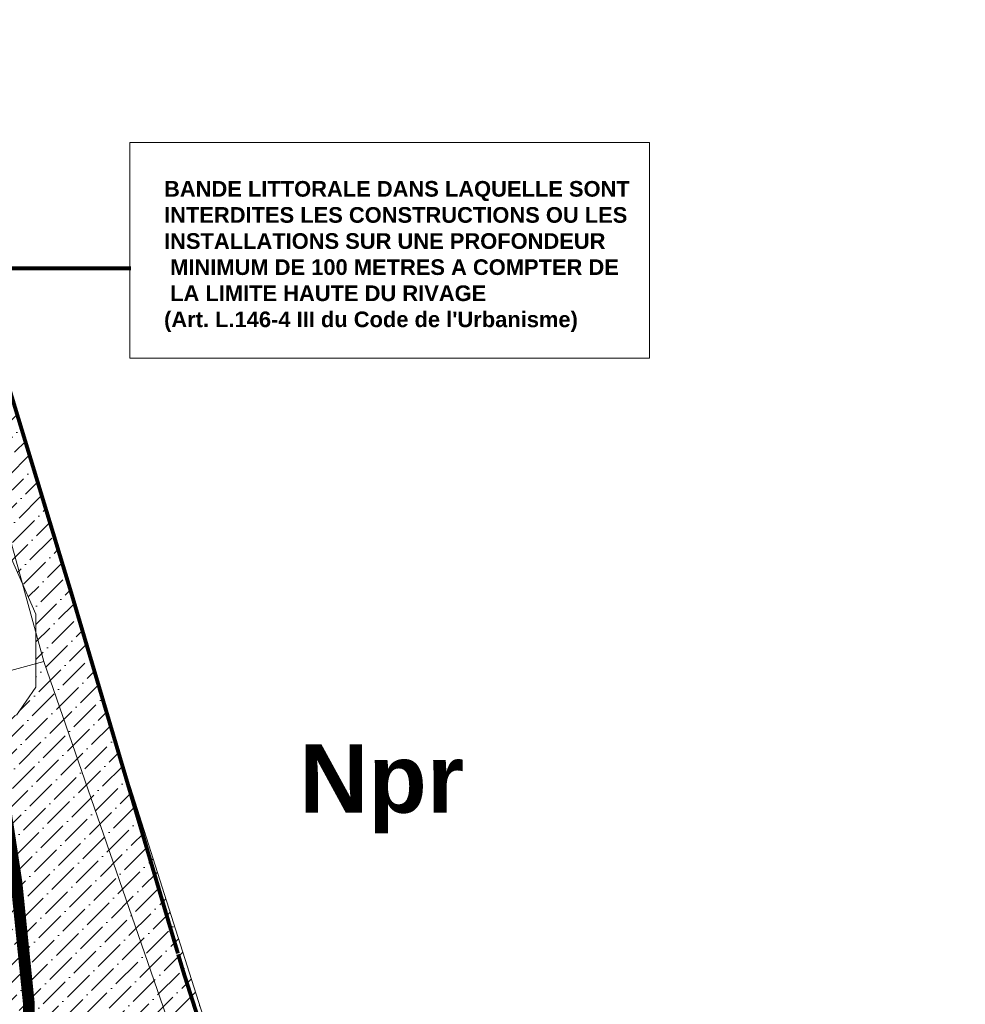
# Model space of a CAD drawing. Header units: metres. Extents: x 578835 to 593571, y 248557 to 255108.
# Tile 238 of 251: x 590220 to 590703, y 254065 to 254568. Entities that reach past the tile are written whole.
import ezdxf

# ---------------------------------------------------------------- set-up
doc = ezdxf.new("R2010")
doc.units = ezdxf.units.M
doc.linetypes.add('CACHEX2', pattern=[0.75, 0.5, -0.25])
doc.linetypes.add('SOLID_LINE', pattern=[0])
for name, color, linetype, lineweight in [('Cad-PARCELLAIRE_PARCELLE1', 250, 'SOLID_LINE', 0), ('Cad-RESEAU_ROUT_LIMITE_DE_VOIE_P23', 8, 'SOLID_LINE', 0), ('PLU', 7, 'CACHEX2', 5), ('PPRI global - contour', 152, 'Continuous', 5), ('PPRI global - hachures', 152, 'Continuous', 5)]:
    doc.layers.add(name, color=color, linetype=linetype, lineweight=lineweight)
doc.layers.add('PLU nom', color=7, linetype='Continuous')
doc.styles.get("Standard").update_dxf_attribs({"font": 'arialbd_0.ttf', "height": 50})

msp = doc.modelspace()

# ---------------------------------------------------------------- hatches: boundary and pattern name
at = {"layer": 'PPRI global - hachures', "ltscale": 0.4}
h = msp.add_hatch(dxfattribs=at)
h.set_pattern_fill('ANSI36', color=256, scale=2, style=0)
h.paths.add_polyline_path([(590256.64, 254237.65), (590216.05, 254376.92), (590196.3, 254443.81), (590176.56, 254504.12), (590159, 254567.73), (590152.42, 254557.86), (590171.07, 254495.35), (590185.33, 254453.68), (590201.79, 254323.18), (590228.12, 254263.97), (590228.12, 254226.68), (590218.24, 254212.43), (590169.85, 254215.39), (590146.81, 254220.88), (590132.55, 254234.04), (590110.61, 254234.04), (590099.64, 254221.97), (590090.86, 254204.43), (590064.53, 254185.79), (590041.49, 254185.79), (590023.94, 254187.98), (590006.39, 254203.33), (589971.28, 254215.39), (589951.53, 254209.91), (589935.08, 254198.95), (589929.59, 254179.21), (589930.69, 254150.69), (589953.73, 254116.7), (590003.1, 254052), (590030.52, 254002.65), (590083.18, 253931.37), (590118.33, 253897), (590136.32, 253884.05), (590366.81, 253890.83), (590352.09, 253937.18), (590316.98, 254047.94)])

# ---------------------------------------------------------------- linework, layer by layer
at = {"layer": 'Cad-PARCELLAIRE_PARCELLE1'}
for points in [[(590084.12, 254417.5), (590145.99, 254437.34), (590183.13, 254449.29), (590208.3, 254329.9), (590215.62, 254299.87), (590232.24, 254239.73), (590146.61, 254216.45), (590084.12, 254417.5), (590084.12, 254417.5)], [(590158.36, 253886.24), (590050.32, 254191.36), (590047.49, 254199.48), (590063.12, 254204.71), (590066.27, 254194.72), (590146.61, 254216.45), (590232.24, 254239.73), (590335.16, 253941.54), (590304.27, 253930.79), (590160.92, 253879.33), (590158.36, 253886.24), (590158.36, 253886.24)]]:
    msp.add_lwpolyline(points, close=True, dxfattribs=at)
at = {"layer": 'Cad-RESEAU_ROUT_LIMITE_DE_VOIE_P23'}
for points in [[(590224.89, 254061.89), (590224.57, 254066.08), (590224.14, 254069.74), (590224.05, 254070.73), (590223.75, 254074.69), (590223.55, 254078.76), (590223.49, 254079.72), (590223.24, 254083.62), (590222.68, 254088.38), (590222.31, 254092.57), (590221.95, 254097.31), (590221.87, 254098.4), (590221.51, 254102.77), (590221.42, 254103.72), (590220.97, 254107.49), (590220.32, 254111.68), (590220, 254114.88), (590219.91, 254115.74), (590219.58, 254119.18)], [(590223.85, 254061.68), (590223.31, 254066.51), (590222.77, 254070.62), (590222.65, 254071.6), (590222.22, 254075.55), (590222.16, 254077.92), (590222.11, 254079.5), (590221.69, 254084.37), (590221.34, 254089.85), (590221.26, 254090.94), (590220.9, 254095.27), (590220.36, 254099.48), (590220.22, 254100.55), (590219.7, 254104.86)]]:
    msp.add_lwpolyline(points, dxfattribs=at)
at = {"layer": 'PLU', "color": 7, "linetype": 'Continuous', "ltscale": 2}
msp.add_lwpolyline([(590276.01, 254504.96), (590541.36, 254504.96), (590541.36, 254394.83), (590276.01, 254394.83)], close=True, dxfattribs=at)
at = {"layer": 'PLU', "color": 7, "linetype": 'Continuous', "ltscale": 2, "const_width": 2}
for points in [[(590276.61, 254440.66), (590195.93, 254440.66), (590246.07, 254275.18), (590294.47, 254111.48)], [(590294.47, 254111.48), (590300.62, 254090.66)], [(590300.76, 254090.19), (590303.34, 254081.44), (590361.86, 253897.89), (590484.47, 253549.1), (590549.87, 253371.39), (590616.08, 253067.16), (590701.65, 253071.17)]]:
    msp.add_lwpolyline(points, dxfattribs=at)
at = {"layer": 'PLU', "color": 7, "ltscale": 2, "const_width": 6}
msp.add_lwpolyline([(590119.13, 254424.66), (590150.4, 254380.49), (590159.18, 254351.65), (590161.69, 254317.79), (590170.48, 254286.44), (590184.28, 254253.84), (590180.52, 254233.78), (590183.03, 254216.23), (590206.87, 254192.4), (590209.38, 254184.88), (590218.21, 254126.81), (590224.48, 254065.37), (590224.48, 254034.02), (590235.78, 254023.99), (590252.09, 253993.9), (590252.09, 253956.28), (590252.09, 253932.45), (590253.39, 253915.7), (590244.61, 253896.89), (590201.94, 253890.62), (590159.27, 253878.08), (590138.26, 253874.73)], dxfattribs=at)
at = {"layer": 'PPRI global - contour'}
for points in [[(590316.98, 254047.94), (590256.64, 254237.65), (590216.05, 254376.92)], [(590201.79, 254323.18), (590228.12, 254263.97), (590228.12, 254226.68), (590218.24, 254212.43)]]:
    msp.add_lwpolyline(points, dxfattribs=at).dxf.unprotected_set("ltscale", 0)

# ---------------------------------------------------------------- texts
at = {"layer": 'PLU', "color": 7, "insert": (590293.55, 254446.76), "char_height": 8, "width": 273.6691, "attachment_point": 4}
msp.add_mtext("BANDE LITTORALE DANS LAQUELLE SONT INTERDITES LES CONSTRUCTIONS OU LES INSTALLATIONS SUR UNE PROFONDEUR\\P MINIMUM DE 100 METRES A COMPTER DE\\P LA LIMITE HAUTE DU RIVAGE \\P(Art. L.146-4 III du Code de l'Urbanisme)", dxfattribs=at)
at = {"layer": 'PLU nom', "insert": (590404.64, 254197.56), "char_height": 35, "width": 195.3422, "attachment_point": 2}
msp.add_mtext('Npr', dxfattribs=at)

doc.saveas('drawing.dxf')
